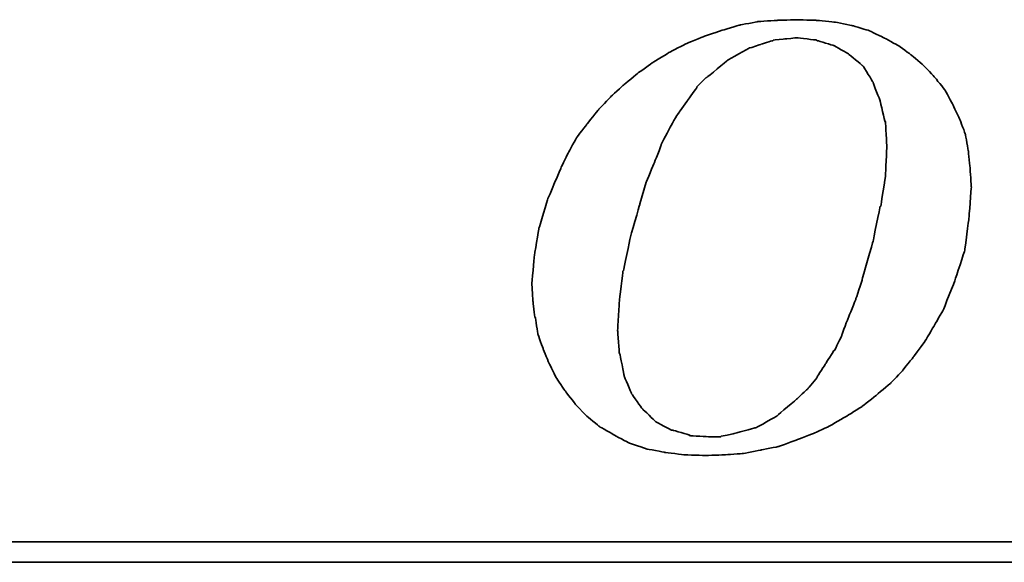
# Model space of a CAD drawing. Extents: x 63 to 637, y 154 to 490.
# Tile 32 of 47: x 514 to 530, y 322 to 331. Entities that reach past the tile are written whole.
import ezdxf

# ---------------------------------------------------------------- set-up
doc = ezdxf.new("R2010")
doc.units = 0
doc.header["$MEASUREMENT"] = 0
doc.layers.add('DIM', color=4, linetype='CONTINUOUS')
doc.layers.add('layer 1', color=7, linetype='CONTINUOUS')

# ---------------------------------------------------------------- blocks, each defined once
blk = doc.blocks.new('TBI MOTION logo(完整正式版)')
at = {"layer": 'layer 1', "color": 22, "lineweight": 35}
for points, knots in [([(-11.34375, -6.98375), (-11.34375, -6.98375), (-10.91375, -7.43875), (-10.91375, -7.43875), (-10.91375, -7.43875), (-10.91375, -7.43875), (-10.38625, -7.87125), (-10.38625, -7.87125), (-10.38625, -7.87125), (-10.38625, -7.87125), (-9.81125, -8.20375), (-9.81125, -8.20375), (-9.81125, -8.20375), (-9.81125, -8.20375), (-9.21125, -8.51875), (-9.21125, -8.51875), (-9.21125, -8.51875), (-9.21125, -8.51875), (-8.51625, -8.75875), (-8.51625, -8.75875), (-8.51625, -8.75875), (-8.51625, -8.75875), (-7.77125, -8.90375), (-7.77125, -8.90375), (-7.77125, -8.90375), (-7.77125, -8.90375), (-6.97875, -8.99875), (-6.97875, -8.99875), (-6.97875, -8.99875), (-6.97875, -8.99875), (-6.14125, -9.02375), (-6.14125, -9.02375), (-6.14125, -9.02375), (-6.14125, -9.02375), (-5.37125, -8.99875), (-5.37125, -8.99875), (-5.37125, -8.99875), (-5.37125, -8.99875), (-4.65375, -8.94875), (-4.65375, -8.94875), (-4.65375, -8.94875), (-4.65375, -8.94875), (-3.93375, -8.80625), (-3.93375, -8.80625), (-3.93375, -8.80625), (-3.93375, -8.80625), (-3.21375, -8.66375), (-3.21375, -8.66375), (-3.21375, -8.66375), (-3.21375, -8.66375), (-2.49375, -8.39875), (-2.49375, -8.39875), (-2.49375, -8.39875), (-2.49375, -8.39875), (-1.79875, -8.13375), (-1.79875, -8.13375), (-1.79875, -8.13375), (-1.79875, -8.13375), (-1.17375, -7.84375), (-1.17375, -7.84375), (-1.17375, -7.84375), (-1.17375, -7.84375), (-0.52375, -7.46375), (-0.52375, -7.46375), (-0.52375, -7.46375), (-0.52375, -7.46375), (0.10124, -7.07875), (0.10124, -7.07875), (0.10124, -7.07875), (0.10124, -7.07875), (0.67625, -6.62375), (0.67625, -6.62375), (0.67625, -6.62375), (0.67625, -6.62375), (1.24874, -6.14375), (1.24874, -6.14375), (1.24874, -6.14375), (1.24874, -6.14375), (1.72874, -5.64125), (1.72874, -5.64125), (1.72874, -5.64125), (1.72874, -5.64125), (2.18624, -5.06375), (2.18624, -5.06375), (2.18624, -5.06375), (2.18624, -5.06375), (2.61625, -4.48874), (2.61625, -4.48874), (2.61625, -4.48874), (2.61625, -4.48874), (3.00125, -3.83874), (3.00125, -3.83874), (3.00125, -3.83874), (3.00125, -3.83874), (3.36124, -3.21374), (3.36124, -3.21374), (3.36124, -3.21374), (3.36124, -3.21374), (3.84374, -1.99125), (3.84374, -1.99125), (3.84374, -1.99125), (3.84374, -1.99125), (4.22625, -0.81875), (4.22625, -0.81875), (4.22625, -0.81875), (4.22625, -0.81875), (4.39125, 0.45624), (4.39125, 0.45624), (4.39125, 0.45624), (4.39125, 0.45624), (4.48874, 1.70124), (4.48874, 1.70124), (4.48874, 1.70124), (4.48874, 1.70124), (4.43874, 2.44625), (4.43874, 2.44625), (4.43874, 2.44625), (4.43874, 2.44625), (4.36874, 3.14125), (4.36874, 3.14125), (4.36874, 3.14125), (4.36874, 3.14125), (4.25125, 3.81125), (4.25125, 3.81125), (4.25125, 3.81125), (4.25125, 3.81125), (4.03124, 4.41125), (4.03124, 4.41125), (4.03124, 4.41125), (4.03124, 4.41125), (3.74374, 5.01125), (3.74374, 5.01125), (3.74374, 5.01125), (3.74374, 5.01125), (3.43124, 5.58875), (3.43124, 5.58875), (3.43124, 5.58875), (3.43124, 5.58875), (3.02625, 6.09125), (3.02625, 6.09125), (3.02625, 6.09125), (3.02625, 6.09125), (2.59374, 6.54875), (2.59374, 6.54875), (2.59374, 6.54875), (2.59374, 6.54875), (2.09124, 6.98125), (2.09124, 6.98125), (2.09124, 6.98125), (2.09124, 6.98125), (1.56124, 7.36625), (1.56124, 7.36625), (1.56124, 7.36625), (1.56124, 7.36625), (0.98624, 7.67625), (0.98624, 7.67625), (0.98624, 7.67625), (0.98624, 7.67625), (0.38624, 7.96375), (0.38624, 7.96375), (0.38624, 7.96375), (0.38624, 7.96375), (-0.25875, 8.15625), (-0.25875, 8.15625), (-0.25875, 8.15625), (-0.25875, 8.15625), (-0.98125, 8.30125), (-0.98125, 8.30125), (-0.98125, 8.30125), (-0.98125, 8.30125), (-1.70124, 8.37125), (-1.70124, 8.37125), (-1.70124, 8.37125), (-1.70124, 8.37125), (-2.49375, 8.39624), (-2.49375, 8.39624), (-2.49375, 8.39624), (-2.49375, 8.39624), (-3.28625, 8.37125), (-3.28625, 8.37125), (-3.28625, 8.37125), (-3.28625, 8.37125), (-4.05125, 8.32125), (-4.05125, 8.32125), (-4.05125, 8.32125), (-4.05125, 8.32125), (-4.77375, 8.18125), (-4.77375, 8.18125), (-4.77375, 8.18125), (-4.77375, 8.18125), (-5.51625, 7.96375), (-5.51625, 7.96375), (-5.51625, 7.96375), (-5.51625, 7.96375), (-6.21125, 7.72625), (-6.21125, 7.72625), (-6.21125, 7.72625), (-6.21125, 7.72625), (-6.92875, 7.43625), (-6.92875, 7.43625), (-6.92875, 7.43625), (-6.92875, 7.43625), (-7.57875, 7.10125), (-7.57875, 7.10125), (-7.57875, 7.10125), (-7.57875, 7.10125), (-8.24875, 6.69125), (-8.24875, 6.69125), (-8.24875, 6.69125), (-8.24875, 6.69125), (-8.84875, 6.26125), (-8.84875, 6.26125), (-8.84875, 6.26125), (-8.84875, 6.26125), (-9.42625, 5.78125), (-9.42625, 5.78125), (-9.42625, 5.78125), (-9.42625, 5.78125), (-9.95375, 5.30125), (-9.95375, 5.30125), (-9.95375, 5.30125), (-9.95375, 5.30125), (-10.43375, 4.79624), (-10.43375, 4.79624), (-10.43375, 4.79624), (-10.43375, 4.79624), (-10.88875, 4.22125), (-10.88875, 4.22125), (-10.88875, 4.22125), (-10.88875, 4.22125), (-11.29875, 3.69375), (-11.29875, 3.69375), (-11.29875, 3.69375), (-11.29875, 3.69375), (-11.63375, 3.09125), (-11.63375, 3.09125), (-11.63375, 3.09125), (-11.63375, 3.09125), (-11.91875, 2.49625), (-11.91875, 2.49625), (-11.91875, 2.49625), (-11.91875, 2.49625), (-12.44875, 1.24625), (-12.44875, 1.24625), (-12.44875, 1.24625), (-12.44875, 1.24625), (-12.80875, 0.06874), (-12.80875, 0.06874), (-12.80875, 0.06874), (-12.80875, 0.06874), (-12.99875, -1.07875), (-12.99875, -1.07875), (-12.99875, -1.07875), (-12.99875, -1.07875), (-13.09375, -2.18375), (-13.09375, -2.18375), (-13.09375, -2.18375), (-13.09375, -2.18375), (-13.04875, -2.85375), (-13.04875, -2.85375), (-13.04875, -2.85375), (-13.04875, -2.85375), (-12.97375, -3.50375), (-12.97375, -3.50375), (-12.97375, -3.50375), (-12.97375, -3.50375), (-12.95375, -3.50375), (-12.95375, -3.50375), (-12.95375, -3.50375), (-12.95375, -3.50375), (-12.85375, -4.17375), (-12.85375, -4.17375), (-12.85375, -4.17375), (-12.85375, -4.17375), (-12.63875, -4.77624), (-12.63875, -4.77624), (-12.63875, -4.77624), (-12.63875, -4.77624), (-12.39875, -5.35125), (-12.39875, -5.35125), (-12.39875, -5.35125), (-12.39875, -5.35125), (-12.11375, -5.92875), (-12.11375, -5.92875), (-12.11375, -5.92875), (-12.11375, -5.92875), (-11.75375, -6.45375), (-11.75375, -6.45375), (-11.75375, -6.45375), (-11.75375, -6.45375), (-11.34375, -6.98375), (-11.34375, -6.98375)], [0, 0, 0, 0, 0.01369863, 0.01369863, 0.01369863, 0.01369864, 0.02739726, 0.02739726, 0.02739726, 0.02739727, 0.04109589, 0.04109589, 0.04109589, 0.0410959, 0.05479452, 0.05479452, 0.05479452, 0.05479453, 0.06849315, 0.06849315, 0.06849315, 0.06849316, 0.08219178, 0.08219178, 0.08219178, 0.08219179, 0.09589041, 0.09589041, 0.09589041, 0.09589042, 0.10958904, 0.10958904, 0.10958904, 0.10958905, 0.12328767, 0.12328767, 0.12328767, 0.12328768, 0.1369863, 0.1369863, 0.1369863, 0.13698631, 0.15068493, 0.15068493, 0.15068493, 0.15068494, 0.16438356, 0.16438356, 0.16438356, 0.16438357, 0.17808219, 0.17808219, 0.17808219, 0.1780822, 0.19178082, 0.19178082, 0.19178082, 0.19178083, 0.20547945, 0.20547945, 0.20547945, 0.20547946, 0.21917808, 0.21917808, 0.21917808, 0.21917809, 0.23287671, 0.23287671, 0.23287671, 0.23287672, 0.24657534, 0.24657534, 0.24657534, 0.24657535, 0.26027397, 0.26027397, 0.26027397, 0.26027398, 0.2739726, 0.2739726, 0.2739726, 0.27397261, 0.28767123, 0.28767123, 0.28767123, 0.28767124, 0.30136986, 0.30136986, 0.30136986, 0.30136987, 0.31506849, 0.31506849, 0.31506849, 0.3150685, 0.32876712, 0.32876712, 0.32876712, 0.32876713, 0.34246575, 0.34246575, 0.34246575, 0.34246576, 0.35616438, 0.35616438, 0.35616438, 0.35616439, 0.36986301, 0.36986301, 0.36986301, 0.36986302, 0.38356164, 0.38356164, 0.38356164, 0.38356165, 0.39726027, 0.39726027, 0.39726027, 0.39726028, 0.4109589, 0.4109589, 0.4109589, 0.41095891, 0.42465753, 0.42465753, 0.42465753, 0.42465754, 0.43835616, 0.43835616, 0.43835616, 0.43835617, 0.45205479, 0.45205479, 0.45205479, 0.4520548, 0.46575342, 0.46575342, 0.46575342, 0.46575343, 0.47945205, 0.47945205, 0.47945205, 0.47945206, 0.49315068, 0.49315068, 0.49315068, 0.49315069, 0.50684932, 0.50684932, 0.50684932, 0.50684933, 0.52054795, 0.52054795, 0.52054795, 0.52054796, 0.53424658, 0.53424658, 0.53424658, 0.53424659, 0.54794521, 0.54794521, 0.54794521, 0.54794522, 0.56164384, 0.56164384, 0.56164384, 0.56164385, 0.57534247, 0.57534247, 0.57534247, 0.57534248, 0.5890411, 0.5890411, 0.5890411, 0.58904111, 0.60273973, 0.60273973, 0.60273973, 0.60273974, 0.61643836, 0.61643836, 0.61643836, 0.61643837, 0.63013699, 0.63013699, 0.63013699, 0.630137, 0.64383562, 0.64383562, 0.64383562, 0.64383563, 0.65753425, 0.65753425, 0.65753425, 0.65753426, 0.67123288, 0.67123288, 0.67123288, 0.67123289, 0.68493151, 0.68493151, 0.68493151, 0.68493152, 0.69863014, 0.69863014, 0.69863014, 0.69863015, 0.71232877, 0.71232877, 0.71232877, 0.71232878, 0.7260274, 0.7260274, 0.7260274, 0.72602741, 0.73972603, 0.73972603, 0.73972603, 0.73972604, 0.75342466, 0.75342466, 0.75342466, 0.75342467, 0.76712329, 0.76712329, 0.76712329, 0.7671233, 0.78082192, 0.78082192, 0.78082192, 0.78082193, 0.79452055, 0.79452055, 0.79452055, 0.79452056, 0.80821918, 0.80821918, 0.80821918, 0.80821919, 0.82191781, 0.82191781, 0.82191781, 0.82191782, 0.83561644, 0.83561644, 0.83561644, 0.83561645, 0.84931507, 0.84931507, 0.84931507, 0.84931508, 0.8630137, 0.8630137, 0.8630137, 0.86301371, 0.87671233, 0.87671233, 0.87671233, 0.87671234, 0.89041096, 0.89041096, 0.89041096, 0.89041097, 0.90410959, 0.90410959, 0.90410959, 0.9041096, 0.91780822, 0.91780822, 0.91780822, 0.91780823, 0.93150685, 0.93150685, 0.93150685, 0.93150686, 0.94520548, 0.94520548, 0.94520548, 0.94520549, 0.95890411, 0.95890411, 0.95890411, 0.95890412, 0.97260274, 0.97260274, 0.97260274, 0.97260275, 0.98630137, 0.98630137, 0.98630137, 0.98630138, 1, 1, 1, 1]), ([(-8.77875, 1.03124), (-8.77875, 1.03124), (-8.51625, 1.89625), (-8.51625, 1.89625), (-8.51625, 1.89625), (-8.51625, 1.89625), (-8.20375, 2.66375), (-8.20375, 2.66375), (-8.20375, 2.66375), (-8.20375, 2.66375), (-7.91625, 3.38125), (-7.91625, 3.38125), (-7.91625, 3.38125), (-7.91625, 3.38125), (-7.91625, 3.40624), (-7.91625, 3.40624), (-7.91625, 3.40624), (-7.91625, 3.40624), (-7.57875, 4.07624), (-7.57875, 4.07624), (-7.57875, 4.07624), (-7.57875, 4.07624), (-7.24375, 4.65125), (-7.24375, 4.65125), (-7.24375, 4.65125), (-7.24375, 4.65125), (-7.21875, 4.65125), (-7.21875, 4.65125), (-7.21875, 4.65125), (-7.21875, 4.65125), (-7.21875, 4.67624), (-7.21875, 4.67624), (-7.21875, 4.67624), (-7.21875, 4.67624), (-6.83625, 5.20375), (-6.83625, 5.20375), (-6.83625, 5.20375), (-6.83625, 5.20375), (-6.49875, 5.68625), (-6.49875, 5.68625), (-6.49875, 5.68625), (-6.49875, 5.68625), (-6.49875, 5.70625), (-6.49875, 5.70625), (-6.49875, 5.70625), (-6.49875, 5.70625), (-6.11625, 6.09125), (-6.11625, 6.09125), (-6.11625, 6.09125), (-6.11625, 6.09125), (-6.09125, 6.09125), (-6.09125, 6.09125), (-6.09125, 6.09125), (-6.09125, 6.09125), (-5.27375, 6.76625), (-5.27375, 6.76625), (-5.27375, 6.76625), (-5.27375, 6.76625), (-5.24875, 6.76625), (-5.24875, 6.76625), (-5.24875, 6.76625), (-5.24875, 6.76625), (-5.24875, 6.78625), (-5.24875, 6.78625), (-5.24875, 6.78625), (-5.24875, 6.78625), (-4.38875, 7.26624), (-4.38875, 7.26624), (-4.38875, 7.26624), (-4.38875, 7.26624), (-4.36125, 7.26624), (-4.36125, 7.26624), (-4.36125, 7.26624), (-4.36125, 7.26624), (-3.93375, 7.41125), (-3.93375, 7.41125), (-3.93375, 7.41125), (-3.93375, 7.41125), (-3.47375, 7.55625), (-3.47375, 7.55625), (-3.47375, 7.55625), (-3.47375, 7.55625), (-3.45375, 7.55625), (-3.45375, 7.55625), (-3.45375, 7.55625), (-3.45375, 7.55625), (-3.42875, 7.58124), (-3.42875, 7.58124), (-3.42875, 7.58124), (-3.42875, 7.58124), (-2.97375, 7.62625), (-2.97375, 7.62625), (-2.97375, 7.62625), (-2.97375, 7.62625), (-2.49375, 7.67625), (-2.49375, 7.67625), (-2.49375, 7.67625), (-2.49375, 7.67625), (-2.46875, 7.67625), (-2.46875, 7.67625), (-2.46875, 7.67625), (-2.46875, 7.67625), (-1.70124, 7.58124), (-1.70124, 7.58124), (-1.70124, 7.58124), (-1.70124, 7.58124), (-1.67875, 7.55625), (-1.67875, 7.55625), (-1.67875, 7.55625), (-1.67875, 7.55625), (-1.65375, 7.55625), (-1.65375, 7.55625), (-1.65375, 7.55625), (-1.65375, 7.55625), (-1.03125, 7.36625), (-1.03125, 7.36625), (-1.03125, 7.36625), (-1.03125, 7.36625), (-1.00625, 7.36625), (-1.00625, 7.36625), (-1.00625, 7.36625), (-1.00625, 7.36625), (-0.43124, 7.02624), (-0.43124, 7.02624), (-0.43124, 7.02624), (-0.43124, 7.02624), (-0.40625, 7.00624), (-0.40625, 7.00624), (-0.40625, 7.00624), (-0.40625, 7.00624), (0.12124, 6.57124), (0.12124, 6.57124), (0.12124, 6.57124), (0.12124, 6.57124), (0.14624, 6.54875), (0.14624, 6.54875), (0.14624, 6.54875), (0.14624, 6.54875), (0.17124, 6.52375), (0.17124, 6.52375), (0.17124, 6.52375), (0.17124, 6.52375), (0.55625, 5.89875), (0.55625, 5.89875), (0.55625, 5.89875), (0.55625, 5.89875), (0.55625, 5.87625), (0.55625, 5.87625), (0.55625, 5.87625), (0.55625, 5.87625), (0.84124, 5.15625), (0.84124, 5.15625), (0.84124, 5.15625), (0.84124, 5.15625), (0.84124, 5.13125), (0.84124, 5.13125), (0.84124, 5.13125), (0.84124, 5.13125), (1.03624, 4.31875), (1.03624, 4.31875), (1.03624, 4.31875), (1.03624, 4.31875), (1.05624, 4.31875), (1.05624, 4.31875), (1.05624, 4.31875), (1.05624, 4.31875), (1.05624, 4.29125), (1.05624, 4.29125), (1.05624, 4.29125), (1.05624, 4.29125), (1.10625, 3.33125), (1.10625, 3.33125), (1.10625, 3.33125), (1.10625, 3.33125), (1.10625, 3.30875), (1.10625, 3.30875), (1.10625, 3.30875), (1.10625, 3.30875), (1.05624, 2.20624), (1.05624, 2.20624), (1.05624, 2.20624), (1.05624, 2.20624), (1.05624, 2.18124), (1.05624, 2.18124), (1.05624, 2.18124), (1.05624, 2.18124), (0.86624, 0.93624), (0.86624, 0.93624), (0.86624, 0.93624), (0.86624, 0.93624), (0.84124, 0.93624), (0.84124, 0.93624), (0.84124, 0.93624), (0.84124, 0.93624), (0.55625, -0.45874), (0.55625, -0.45874), (0.55625, -0.45874), (0.55625, -0.45874), (0.12124, -1.99125), (0.12124, -1.99125), (0.12124, -1.99125), (0.12124, -1.99125), (0.12124, -2.01874), (0.12124, -2.01874), (0.12124, -2.01874), (0.12124, -2.01874), (-0.13874, -2.78375), (-0.13874, -2.78375), (-0.13874, -2.78375), (-0.13874, -2.78375), (-0.43124, -3.50375), (-0.43124, -3.50375), (-0.43124, -3.50375), (-0.43124, -3.50375), (-0.69375, -4.19875), (-0.69375, -4.19875), (-0.69375, -4.19875), (-0.69375, -4.19875), (-0.69375, -4.22375), (-0.69375, -4.22375), (-0.69375, -4.22375), (-0.69375, -4.22375), (-0.98125, -4.82374), (-0.98125, -4.82374), (-0.98125, -4.82374), (-0.98125, -4.82374), (-1.00625, -4.82374), (-1.00625, -4.82374), (-1.00625, -4.82374), (-1.00625, -4.82374), (-1.33875, -5.35125), (-1.33875, -5.35125), (-1.33875, -5.35125), (-1.33875, -5.35125), (-1.67875, -5.87875), (-1.67875, -5.87875), (-1.67875, -5.87875), (-1.67875, -5.87875), (-1.67875, -5.90375), (-1.67875, -5.90375), (-1.67875, -5.90375), (-1.67875, -5.90375), (-2.05875, -6.35875), (-2.05875, -6.35875), (-2.05875, -6.35875), (-2.05875, -6.35875), (-2.08375, -6.38375), (-2.08375, -6.38375), (-2.08375, -6.38375), (-2.08375, -6.38375), (-2.46875, -6.74375), (-2.46875, -6.74375), (-2.46875, -6.74375), (-2.46875, -6.74375), (-3.25875, -7.41625), (-3.25875, -7.41625), (-3.25875, -7.41625), (-3.25875, -7.41625), (-3.28625, -7.43875), (-3.28625, -7.43875), (-3.28625, -7.43875), (-3.28625, -7.43875), (-4.12375, -7.91875), (-4.12375, -7.91875), (-4.12375, -7.91875), (-4.12375, -7.91875), (-4.14875, -7.91875), (-4.14875, -7.91875), (-4.14875, -7.91875), (-4.14875, -7.91875), (-4.17125, -7.91875), (-4.17125, -7.91875), (-4.17125, -7.91875), (-4.17125, -7.91875), (-5.03375, -8.15875), (-5.03375, -8.15875), (-5.03375, -8.15875), (-5.03375, -8.15875), (-5.51625, -8.25625), (-5.51625, -8.25625), (-5.51625, -8.25625), (-5.51625, -8.25625), (-5.54125, -8.27875), (-5.54125, -8.27875), (-5.54125, -8.27875), (-5.54125, -8.27875), (-5.56375, -8.27875), (-5.56375, -8.27875), (-5.56375, -8.27875), (-5.56375, -8.27875), (-5.99625, -8.27875), (-5.99625, -8.27875), (-5.99625, -8.27875), (-5.99625, -8.27875), (-6.76375, -8.23125), (-6.76375, -8.23125), (-6.76375, -8.23125), (-6.76375, -8.23125), (-6.78875, -8.23125), (-6.78875, -8.23125), (-6.78875, -8.23125), (-6.78875, -8.23125), (-6.78875, -8.20375), (-6.78875, -8.20375), (-6.78875, -8.20375), (-6.78875, -8.20375), (-7.45875, -8.01375), (-7.45875, -8.01375), (-7.45875, -8.01375), (-7.45875, -8.01375), (-7.48375, -8.01375), (-7.48375, -8.01375), (-7.48375, -8.01375), (-7.48375, -8.01375), (-7.50875, -8.01375), (-7.50875, -8.01375), (-7.50875, -8.01375), (-7.50875, -8.01375), (-8.13125, -7.67875), (-8.13125, -7.67875), (-8.13125, -7.67875), (-8.13125, -7.67875), (-8.15625, -7.65375), (-8.15625, -7.65375), (-8.15625, -7.65375), (-8.15625, -7.65375), (-8.65875, -7.17375), (-8.65875, -7.17375), (-8.65875, -7.17375), (-8.65875, -7.17375), (-8.68375, -7.14875), (-8.68375, -7.14875), (-8.68375, -7.14875), (-8.68375, -7.14875), (-9.08875, -6.57375), (-9.08875, -6.57375), (-9.08875, -6.57375), (-9.08875, -6.57375), (-9.11375, -6.54875), (-9.11375, -6.54875), (-9.11375, -6.54875), (-9.11375, -6.54875), (-9.11375, -6.52875), (-9.11375, -6.52875), (-9.11375, -6.52875), (-9.11375, -6.52875), (-9.40375, -5.85375), (-9.40375, -5.85375), (-9.40375, -5.85375), (-9.40375, -5.85375), (-9.40375, -5.82875), (-9.40375, -5.82875), (-9.40375, -5.82875), (-9.40375, -5.82875), (-9.56875, -4.96875), (-9.56875, -4.96875), (-9.56875, -4.96875), (-9.56875, -4.96875), (-9.59375, -4.94375), (-9.59375, -4.94375), (-9.59375, -4.94375), (-9.59375, -4.94375), (-9.66375, -4.03375), (-9.66375, -4.03375), (-9.66375, -4.03375), (-9.66375, -4.03375), (-9.66375, -4.00875), (-9.66375, -4.00875), (-9.66375, -4.00875), (-9.66375, -4.00875), (-9.59375, -2.85375), (-9.59375, -2.85375), (-9.59375, -2.85375), (-9.59375, -2.85375), (-9.45125, -1.65875), (-9.45125, -1.65875), (-9.45125, -1.65875), (-9.45125, -1.65875), (-9.42625, -1.63375), (-9.42625, -1.63375), (-9.42625, -1.63375), (-9.42625, -1.63375), (-9.16125, -0.33875), (-9.16125, -0.33875), (-9.16125, -0.33875), (-9.16125, -0.33875), (-8.77875, 1.00624), (-8.77875, 1.00624), (-8.77875, 1.00624), (-8.77875, 1.00624), (-8.77875, 1.03124), (-8.77875, 1.03124)], [0, 0, 0, 0, 0.01020408, 0.01020408, 0.01020408, 0.01020409, 0.02040816, 0.02040816, 0.02040816, 0.02040817, 0.03061224, 0.03061224, 0.03061224, 0.03061225, 0.04081633, 0.04081633, 0.04081633, 0.04081634, 0.05102041, 0.05102041, 0.05102041, 0.05102042, 0.06122449, 0.06122449, 0.06122449, 0.0612245, 0.07142857, 0.07142857, 0.07142857, 0.07142858, 0.08163265, 0.08163265, 0.08163265, 0.08163266, 0.09183673, 0.09183673, 0.09183673, 0.09183674, 0.10204082, 0.10204082, 0.10204082, 0.10204083, 0.1122449, 0.1122449, 0.1122449, 0.11224491, 0.12244898, 0.12244898, 0.12244898, 0.12244899, 0.13265306, 0.13265306, 0.13265306, 0.13265307, 0.14285714, 0.14285714, 0.14285714, 0.14285715, 0.15306122, 0.15306122, 0.15306122, 0.15306123, 0.16326531, 0.16326531, 0.16326531, 0.16326532, 0.17346939, 0.17346939, 0.17346939, 0.1734694, 0.18367347, 0.18367347, 0.18367347, 0.18367348, 0.19387755, 0.19387755, 0.19387755, 0.19387756, 0.20408163, 0.20408163, 0.20408163, 0.20408164, 0.21428571, 0.21428571, 0.21428571, 0.21428572, 0.2244898, 0.2244898, 0.2244898, 0.22448981, 0.23469388, 0.23469388, 0.23469388, 0.23469389, 0.24489796, 0.24489796, 0.24489796, 0.24489797, 0.25510204, 0.25510204, 0.25510204, 0.25510205, 0.26530612, 0.26530612, 0.26530612, 0.26530613, 0.2755102, 0.2755102, 0.2755102, 0.27551021, 0.28571429, 0.28571429, 0.28571429, 0.2857143, 0.29591837, 0.29591837, 0.29591837, 0.29591838, 0.30612245, 0.30612245, 0.30612245, 0.30612246, 0.31632653, 0.31632653, 0.31632653, 0.31632654, 0.32653061, 0.32653061, 0.32653061, 0.32653062, 0.33673469, 0.33673469, 0.33673469, 0.3367347, 0.34693878, 0.34693878, 0.34693878, 0.34693879, 0.35714286, 0.35714286, 0.35714286, 0.35714287, 0.36734694, 0.36734694, 0.36734694, 0.36734695, 0.37755102, 0.37755102, 0.37755102, 0.37755103, 0.3877551, 0.3877551, 0.3877551, 0.38775511, 0.39795918, 0.39795918, 0.39795918, 0.39795919, 0.40816327, 0.40816327, 0.40816327, 0.40816328, 0.41836735, 0.41836735, 0.41836735, 0.41836736, 0.42857143, 0.42857143, 0.42857143, 0.42857144, 0.43877551, 0.43877551, 0.43877551, 0.43877552, 0.44897959, 0.44897959, 0.44897959, 0.4489796, 0.45918367, 0.45918367, 0.45918367, 0.45918368, 0.46938776, 0.46938776, 0.46938776, 0.46938777, 0.47959184, 0.47959184, 0.47959184, 0.47959185, 0.48979592, 0.48979592, 0.48979592, 0.48979593, 0.5, 0.5, 0.5, 0.50000001, 0.51020408, 0.51020408, 0.51020408, 0.51020409, 0.52040816, 0.52040816, 0.52040816, 0.52040817, 0.53061224, 0.53061224, 0.53061224, 0.53061225, 0.54081633, 0.54081633, 0.54081633, 0.54081634, 0.55102041, 0.55102041, 0.55102041, 0.55102042, 0.56122449, 0.56122449, 0.56122449, 0.5612245, 0.57142857, 0.57142857, 0.57142857, 0.57142858, 0.58163265, 0.58163265, 0.58163265, 0.58163266, 0.59183673, 0.59183673, 0.59183673, 0.59183674, 0.60204082, 0.60204082, 0.60204082, 0.60204083, 0.6122449, 0.6122449, 0.6122449, 0.61224491, 0.62244898, 0.62244898, 0.62244898, 0.62244899, 0.63265306, 0.63265306, 0.63265306, 0.63265307, 0.64285714, 0.64285714, 0.64285714, 0.64285715, 0.65306122, 0.65306122, 0.65306122, 0.65306123, 0.66326531, 0.66326531, 0.66326531, 0.66326532, 0.67346939, 0.67346939, 0.67346939, 0.6734694, 0.68367347, 0.68367347, 0.68367347, 0.68367348, 0.69387755, 0.69387755, 0.69387755, 0.69387756, 0.70408163, 0.70408163, 0.70408163, 0.70408164, 0.71428571, 0.71428571, 0.71428571, 0.71428572, 0.7244898, 0.7244898, 0.7244898, 0.72448981, 0.73469388, 0.73469388, 0.73469388, 0.73469389, 0.74489796, 0.74489796, 0.74489796, 0.74489797, 0.75510204, 0.75510204, 0.75510204, 0.75510205, 0.76530612, 0.76530612, 0.76530612, 0.76530613, 0.7755102, 0.7755102, 0.7755102, 0.77551021, 0.78571429, 0.78571429, 0.78571429, 0.7857143, 0.79591837, 0.79591837, 0.79591837, 0.79591838, 0.80612245, 0.80612245, 0.80612245, 0.80612246, 0.81632653, 0.81632653, 0.81632653, 0.81632654, 0.82653061, 0.82653061, 0.82653061, 0.82653062, 0.83673469, 0.83673469, 0.83673469, 0.8367347, 0.84693878, 0.84693878, 0.84693878, 0.84693879, 0.85714286, 0.85714286, 0.85714286, 0.85714287, 0.86734694, 0.86734694, 0.86734694, 0.86734695, 0.87755102, 0.87755102, 0.87755102, 0.87755103, 0.8877551, 0.8877551, 0.8877551, 0.88775511, 0.89795918, 0.89795918, 0.89795918, 0.89795919, 0.90816327, 0.90816327, 0.90816327, 0.90816328, 0.91836735, 0.91836735, 0.91836735, 0.91836736, 0.92857143, 0.92857143, 0.92857143, 0.92857144, 0.93877551, 0.93877551, 0.93877551, 0.93877552, 0.94897959, 0.94897959, 0.94897959, 0.9489796, 0.95918367, 0.95918367, 0.95918367, 0.95918368, 0.96938776, 0.96938776, 0.96938776, 0.96938777, 0.97959184, 0.97959184, 0.97959184, 0.97959185, 0.98979592, 0.98979592, 0.98979592, 0.98979593, 1, 1, 1, 1]), ([(75.90875, -9.47875), (75.90875, -9.47875), (75.90875, -12.28625), (75.90875, -12.28625), (75.90875, -12.28625), (75.90875, -12.28625), (75.90875, -12.47875), (75.90875, -12.47875), (75.90875, -12.47875), (75.90875, -12.47875), (75.71625, -12.47875), (75.71625, -12.47875), (75.71625, -12.47875), (75.71625, -12.47875), (-88.32875, -12.47875), (-88.32875, -12.47875), (-88.32875, -12.47875), (-88.32875, -12.47875), (-88.32875, -13.29375), (-88.32875, -13.29375), (-88.32875, -13.29375), (-88.32875, -13.29375), (82.89125, -13.29375), (82.89125, -13.29375), (82.89125, -13.29375), (82.89125, -13.29375), (75.90875, -9.47875), (75.90875, -9.47875)], [0, 0, 0, 0, 0.14285714, 0.14285714, 0.14285714, 0.14285715, 0.28571429, 0.28571429, 0.28571429, 0.2857143, 0.42857143, 0.42857143, 0.42857143, 0.42857144, 0.57142857, 0.57142857, 0.57142857, 0.57142858, 0.71428571, 0.71428571, 0.71428571, 0.71428572, 0.85714286, 0.85714286, 0.85714286, 0.85714287, 1, 1, 1, 1])]:
    blk.add_open_spline(points, degree=3, knots=knots, dxfattribs=at)

msp = doc.modelspace()

# ---------------------------------------------------------------- block references
at = {"layer": 'DIM', "xscale": 0.4276800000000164, "yscale": 0.4276800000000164, "zscale": 0.4276800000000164}
msp.add_blockref('TBI MOTION logo(完整正式版)', (527.92067, 327.44259), dxfattribs=at)

doc.saveas('drawing.dxf')
